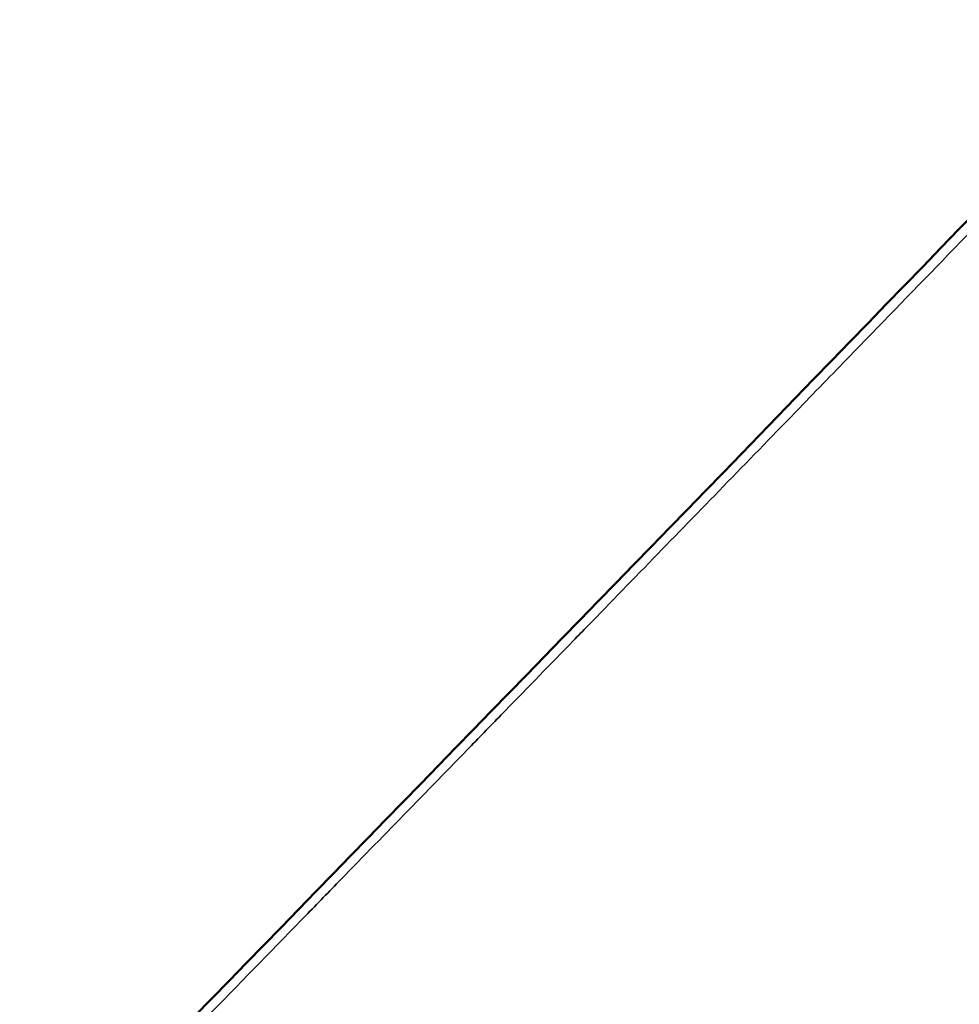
# Model space of a CAD drawing. Header units: millimetres. Extents: x 38 to 2514, y 38 to 1622.
# Tile 11 of 256: x 571 to 582, y 329 to 341. Entities that reach past the tile are written whole.
import ezdxf

# ---------------------------------------------------------------- set-up
doc = ezdxf.new("R2010")
doc.units = ezdxf.units.MM
doc.header["$LTSCALE"] = 7.692308
doc.layers.add('Visible (ISO)', color=7, linetype='Continuous', lineweight=50)
doc.layers.add('Visible Narrow (ISO)', color=7, linetype='Continuous', lineweight=35)

msp = doc.modelspace()

# ---------------------------------------------------------------- linework, layer by layer
at = {"layer": 'Visible (ISO)'}
msp.add_open_spline([(570.8415, 326.9709), (575.0943, 331.3418), (579.6208, 335.985), (584.2777, 340.8136)], degree=3, dxfattribs=at)
at = {"layer": 'Visible Narrow (ISO)'}
msp.add_open_spline([(584.2674, 340.6313), (583.8408, 340.1895), (583.4197, 339.7538), (583.0046, 339.3247), (582.5833, 338.8891), (582.1681, 338.4603), (581.7597, 338.0387), (581.3821, 337.6489), (581.0103, 337.2653), (580.6447, 336.8883), (580.4276, 336.6645), (580.2127, 336.4429), (579.9997, 336.2234), (579.7154, 335.9306), (579.4345, 335.6412), (579.1562, 335.3547), (578.8763, 335.0666), (578.599, 334.7812), (578.3237, 334.498), (578.047, 334.2134), (577.7723, 333.9309), (577.4988, 333.6496), (577.4424, 333.5916), (577.386, 333.5337), (577.3297, 333.4757), (577.061, 333.1995), (576.7934, 332.9244), (576.526, 332.6496), (576.3924, 332.5123), (576.2588, 332.3751), (576.1253, 332.2379), (575.8594, 331.9647), (575.5935, 331.6915), (575.3269, 331.4176), (575.0627, 331.1463), (574.7978, 330.8742), (574.5315, 330.6008), (574.3916, 330.4573), (574.2514, 330.3133), (574.1108, 330.1689), (573.7408, 329.7891), (573.3676, 329.406), (572.9919, 329.0203), (572.7548, 328.7769), (572.5167, 328.5325), (572.2779, 328.2872), (571.9088, 327.9083), (571.5378, 327.5274), (571.1657, 327.1452), (571.0396, 327.0157), (570.9134, 326.8861), (570.787, 326.7563)], degree=3, knots=[0.00000004, 0.00000004, 0.00000004, 0.00000004, 0.08465358, 0.08465358, 0.08465358, 0.17057263, 0.17057263, 0.17057263, 0.25, 0.25, 0.25, 0.29715534, 0.29715534, 0.29715534, 0.36007137, 0.36007137, 0.36007137, 0.42333727, 0.42333727, 0.42333727, 0.48688902, 0.48688902, 0.48688902, 0.5, 0.5, 0.5, 0.56253466, 0.56253466, 0.56253466, 0.59378438, 0.59378438, 0.59378438, 0.65599425, 0.65599425, 0.65599425, 0.71763298, 0.71763298, 0.71763298, 0.75, 0.75, 0.75, 0.83513049, 0.83513049, 0.83513049, 0.8888586, 0.8888586, 0.8888586, 0.97187698, 0.97187698, 0.97187698, 1, 1, 1, 1], dxfattribs=at)

doc.saveas('drawing.dxf')
